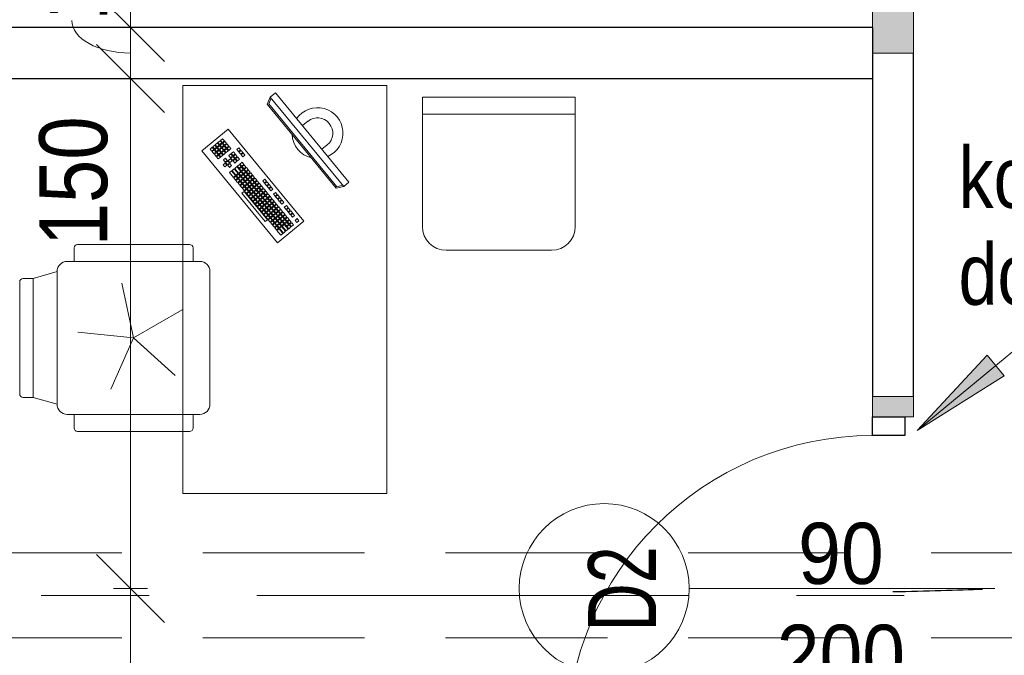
# Model space of a CAD drawing. Header units: centimetres. Extents: x -1631 to 21770, y -8842 to 3590.
# Tile 46 of 133: x 34 to 324, y 391 to 578. Entities that reach past the tile are written whole.
import ezdxf

# ---------------------------------------------------------------- set-up
doc = ezdxf.new("R2010")
doc.units = ezdxf.units.CM
for name, pattern in [('Dash', [60, 30, -30]), ('Oś', [222.25, 127, -31.75, 31.75, -31.75]), ('Ukryte', [71.438, 47.625, -23.813])]:
    doc.linetypes.add(name, pattern=pattern)
for name, color, linetype, lineweight in [('A-ANNO-DIMS', 211, 'Continuous', 13), ('A-ANNO-DIMS-100', 211, 'Continuous', 13), ('A-ANNO-NOTE', 131, 'Continuous', 9), ('A-DETL', 90, 'Continuous', 9), ('A-DETL-GENF', 92, 'Continuous', 9), ('A-DETL-HDLN', 90, 'Ukryte', 9), ('A-DETL-MEDM', 33, 'Continuous', 13), ('A-DOOR', 31, 'Continuous', 13), ('A-WALL', 113, 'Continuous', 13), ('A-WALL-PATT', 111, 'Continuous', 13), ('G-ANNO-TEXT', 231, 'Continuous', 13), ('I-FURN', 30, 'Continuous', 9), ('S-GRID', 1, 'Continuous', 13)]:
    doc.layers.add(name, color=color, linetype=linetype, lineweight=lineweight)
doc.styles.add('Arial', font='arial.ttf', dxfattribs={"width": 0.9, "height": 18})
doc.styles.add('Arial Narrow_5', font='ARIALN.TTF', dxfattribs={"height": 20})
doc.styles.add('Arial Narrow_6', font='ARIALN.TTF', dxfattribs={"height": 18})
doc.styles.add('Arial_1', font='arial.ttf', dxfattribs={"width": 0.7, "height": 20})
doc.dimstyles.new('Diagonal_1_100__0__wewnętrzne', dxfattribs={"dimscale": 30.48, "dimtxt": 20.468619, "dimasz": 0.656168, "dimexe": 0.164042, "dimexo": 0.0625, "dimgap": 0.032808, "dimtad": 1, "dimdec": 0, "dimdsep": 46, "dimtxsty": 'Arial Narrow_5', "dimblk1": 'OBLIQUE', "dimblk2": 'OBLIQUE', "dimsah": 1, "dimcen": 0.09, "dimazin": 0, "dimtfac": 1, "dimtdec": 4, "dimtix": 1, "dimtmove": 0, "dimatfit": 3, "dimfxl": 0, "dimtvp": 1, "dimtolj": 1, "dimtzin": 0, "dimarcsym": 0})
doc.dimstyles.new('Diagonal_1_100__0__wewnętrzne_1', dxfattribs={"dimscale": 30.48, "dimtxt": 20.468619, "dimasz": 0.656168, "dimexe": 0.164042, "dimexo": 0.0625, "dimgap": 0.032808, "dimtad": 1, "dimdec": 0, "dimdsep": 46, "dimtxsty": 'Arial Narrow_5', "dimblk1": 'OBLIQUE', "dimblk2": 'OBLIQUE', "dimsah": 1, "dimcen": 0.09, "dimazin": 0, "dimtfac": 1, "dimtdec": 4, "dimtix": 1, "dimtmove": 1, "dimatfit": 3, "dimfxl": 0, "dimtvp": 1, "dimtolj": 1, "dimtzin": 0, "dimarcsym": 0})
doc.dimstyles.new('Diagonal_1_100__0__wewnętrzne_2', dxfattribs={"dimscale": 30.48, "dimtxt": 20.468619, "dimasz": 0.656168, "dimexe": 0.164042, "dimexo": 0.0625, "dimgap": 0.032808, "dimtad": 1, "dimdec": 0, "dimdsep": 46, "dimtxsty": 'Arial Narrow_5', "dimblk1": 'OBLIQUE', "dimblk2": 'OBLIQUE', "dimsah": 1, "dimcen": 0.09, "dimazin": 0, "dimtfac": 1, "dimtdec": 4, "dimtix": 1, "dimtmove": 2, "dimatfit": 3, "dimfxl": 0, "dimtvp": 1, "dimtolj": 1, "dimtzin": 0, "dimarcsym": 0})

# ---------------------------------------------------------------- blocks, each defined once
blk = doc.blocks.new('DRZWI 1S - automatyczna etykieta - Drzwi 90-2322410-6_piętro IV __13_80 m_ - stan projektowany')
at = {"layer": 'A-DETL-GENF'}
for p, q in [((-50.5, 3.5), (-45, 3.5)), ((-50.5, -6), (-50.5, 3.5)), ((-45, 3.5), (-45, -6)), ((45, 3.5), (50.5, 3.5)), ((45, -6), (45, 3.5)), ((50.5, 3.5), (50.5, -6)), ((-45, -6), (-50.5, -6)), ((50.5, -6), (45, -6))]:
    blk.add_line(p, q, dxfattribs=at)
at = {"layer": 'A-DETL-MEDM', "lineweight": 25}
for p, q in [((-50.5, -6), (-50.5, 3.5)), ((-50.5, 3.5), (-45, 3.5)), ((-45, 3.5), (-45, -6)), ((45, 3.5), (45, -6)), ((50.5, 3.5), (45, 3.5)), ((50.5, -6), (50.5, 3.5)), ((-45, -6), (-50.5, -6)), ((45, -6), (50.5, -6))]:
    blk.add_line(p, q, dxfattribs=at)
at = {"layer": 'A-DOOR'}
blk.add_line((45, -6), (45, -96), dxfattribs=at)
blk.add_arc((45, -6), 90, 180, 270, dxfattribs=at)
blk = doc.blocks.new('biurko lekarskie 60x120 - biurko lekarskie 60x120-1270917-6_piętro IV __13_80 m_ - stan projektowany')
at = {"layer": 'I-FURN'}
for p, q in [((-76.23, 30), (43.77, 30)), ((-76.23, -30), (-76.23, 30)), ((43.77, 30), (43.77, -30)), ((-2.52, 2.15), (24.52, 24.38)), ((24.52, 24.38), (30.87, 16.66)), ((23.52, 20.71), (22.9, 20.21)), ((24.03, 20.1), (23.52, 20.71)), ((24.29, 21.35), (23.67, 20.84)), ((23.67, 20.84), (24.18, 20.22)), ((24.18, 20.22), (24.8, 20.73)), ((24.8, 20.73), (24.29, 21.35)), ((24.93, 20.58), (24.31, 20.07)), ((25.06, 21.99), (24.45, 21.48)), ((24.45, 21.48), (24.95, 20.86)), ((25.43, 19.96), (24.93, 20.58)), ((24.95, 20.86), (25.57, 21.37)), ((25.57, 21.37), (25.06, 21.99)), ((25.7, 21.21), (25.08, 20.7)), ((25.08, 20.7), (25.59, 20.09)), ((25.59, 20.09), (26.21, 20.59)), ((26.21, 20.59), (25.7, 21.21)), ((26.33, 20.44), (25.72, 19.93)), ((26.84, 19.82), (26.33, 20.44)), ((20.43, 18.17), (19.81, 17.67)), ((19.81, 17.67), (20.32, 17.05)), ((20.32, 17.05), (20.94, 17.56)), ((20.94, 17.56), (20.43, 18.17)), ((21.06, 17.4), (20.45, 16.89)), ((21.57, 16.78), (21.06, 17.4)), ((21.84, 18.04), (21.22, 17.53)), ((21.22, 17.53), (21.73, 16.91)), ((21.73, 16.91), (22.34, 17.42)), ((22.34, 17.42), (21.84, 18.04)), ((22.75, 20.08), (22.13, 19.57)), ((22.13, 19.57), (22.64, 18.95)), ((22.64, 18.95), (23.25, 19.46)), ((23.25, 19.46), (22.75, 20.08)), ((23.38, 19.31), (22.76, 18.8)), ((22.76, 18.8), (23.27, 18.18)), ((22.9, 20.21), (23.41, 19.59)), ((23.27, 18.18), (23.89, 18.69)), ((23.89, 18.69), (23.38, 19.31)), ((24.02, 18.53), (23.4, 18.03)), ((23.4, 18.03), (23.91, 17.41)), ((23.41, 19.59), (24.03, 20.1)), ((24.15, 19.94), (23.54, 19.43)), ((23.54, 19.43), (24.04, 18.82)), ((23.91, 17.41), (24.52, 17.92)), ((24.52, 17.92), (24.02, 18.53)), ((24.65, 17.76), (24.03, 17.25)), ((24.04, 18.82), (24.66, 19.32)), ((24.66, 19.32), (24.15, 19.94)), ((24.79, 19.17), (24.17, 18.66)), ((24.17, 18.66), (24.68, 18.04)), ((24.31, 20.07), (24.82, 19.45)), ((25.16, 17.14), (24.65, 17.76)), ((24.68, 18.04), (25.3, 18.55)), ((25.3, 18.55), (24.79, 19.17)), ((25.42, 18.4), (24.81, 17.89)), ((24.81, 17.89), (25.31, 17.27)), ((24.82, 19.45), (25.43, 19.96)), ((25.56, 19.81), (24.94, 19.3)), ((24.94, 19.3), (25.45, 18.68)), ((25.31, 17.27), (25.93, 17.78)), ((25.93, 17.78), (25.42, 18.4)), ((26.06, 17.63), (25.44, 17.12)), ((25.45, 18.68), (26.07, 19.19)), ((26.07, 19.19), (25.56, 19.81)), ((26.2, 19.03), (25.58, 18.52)), ((25.58, 18.52), (26.09, 17.91)), ((25.72, 19.93), (26.22, 19.31)), ((26.57, 17.01), (26.06, 17.63)), ((26.09, 17.91), (26.7, 18.41)), ((26.7, 18.41), (26.2, 19.03)), ((26.83, 18.26), (26.21, 17.75)), ((26.21, 17.75), (26.72, 17.13)), ((26.22, 19.31), (26.84, 19.82)), ((26.97, 19.67), (26.35, 19.16)), ((26.35, 19.16), (26.86, 18.54)), ((26.72, 17.13), (27.34, 17.64)), ((27.34, 17.64), (26.83, 18.26)), ((26.86, 18.54), (27.48, 19.05)), ((27.48, 19.05), (26.97, 19.67)), ((27.6, 18.9), (26.99, 18.39)), ((26.99, 18.39), (27.49, 17.77)), ((27.49, 17.77), (28.11, 18.28)), ((28.11, 18.28), (27.6, 18.9)), ((30.87, 16.66), (3.83, -5.57)), ((16.57, 15), (15.95, 14.49)), ((15.95, 14.49), (16.46, 13.87)), ((17.08, 14.38), (16.57, 15)), ((18.11, 16.27), (16.72, 15.13)), ((16.72, 15.13), (17.23, 14.51)), ((17.23, 14.51), (18.62, 15.65)), ((18.75, 15.5), (17.36, 14.35)), ((17.86, 13.74), (19.26, 14.88)), ((19.38, 14.72), (17.99, 13.58)), ((18.62, 15.65), (18.11, 16.27)), ((19.26, 14.88), (18.75, 15.5)), ((19.89, 14.11), (19.38, 14.72)), ((20.29, 16.77), (19.67, 16.26)), ((19.67, 16.26), (20.18, 15.64)), ((20.18, 15.64), (20.8, 16.15)), ((20.8, 16.15), (20.29, 16.77)), ((20.45, 16.89), (20.95, 16.28)), ((21.56, 15.22), (20.94, 14.71)), ((20.94, 14.71), (21.45, 14.1)), ((20.95, 16.28), (21.57, 16.78)), ((21.7, 16.63), (21.08, 16.12)), ((21.08, 16.12), (21.59, 15.5)), ((21.45, 14.1), (22.07, 14.6)), ((22.07, 14.6), (21.56, 15.22)), ((21.59, 15.5), (22.21, 16.01)), ((22.21, 16.01), (21.7, 16.63)), ((22.33, 15.86), (21.72, 15.35)), ((21.72, 15.35), (22.22, 14.73)), ((22.22, 14.73), (22.84, 15.24)), ((22.84, 15.24), (22.33, 15.86)), ((22.97, 15.08), (22.35, 14.58)), ((22.35, 14.58), (22.86, 13.96)), ((23.11, 16.49), (22.49, 15.98)), ((22.49, 15.98), (23, 15.37)), ((23.48, 14.47), (22.97, 15.08)), ((23, 15.37), (23.61, 15.87)), ((23.61, 15.87), (23.11, 16.49)), ((23.74, 15.72), (23.12, 15.21)), ((23.12, 15.21), (23.63, 14.59)), ((23.63, 14.59), (24.25, 15.1)), ((24.25, 15.1), (23.74, 15.72)), ((24.03, 17.25), (24.54, 16.64)), ((24.54, 16.64), (25.16, 17.14)), ((25.29, 16.99), (24.67, 16.48)), ((24.67, 16.48), (25.18, 15.86)), ((25.18, 15.86), (25.79, 16.37)), ((25.79, 16.37), (25.29, 16.99)), ((25.44, 17.12), (25.95, 16.5)), ((25.95, 16.5), (26.57, 17.01)), ((3.73, 5.74), (12.07, 12.6)), ((12.58, 11.98), (4.24, 5.12)), ((12.07, 12.6), (12.58, 11.98)), ((12.71, 11.82), (12.09, 11.31)), ((13.21, 11.2), (12.71, 11.82)), ((13.48, 12.46), (12.86, 11.95)), ((12.86, 11.95), (13.37, 11.33)), ((13.37, 11.33), (13.99, 11.84)), ((13.99, 11.84), (13.48, 12.46)), ((14.11, 11.69), (13.49, 11.18)), ((14.25, 13.09), (13.63, 12.58)), ((13.63, 12.58), (14.14, 11.97)), ((14.62, 11.07), (14.11, 11.69)), ((14.14, 11.97), (14.76, 12.48)), ((14.76, 12.48), (14.25, 13.09)), ((14.88, 12.32), (14.27, 11.81)), ((14.27, 11.81), (14.78, 11.19)), ((15.02, 13.73), (14.4, 13.22)), ((14.4, 13.22), (14.91, 12.6)), ((14.78, 11.19), (15.39, 11.7)), ((15.39, 11.7), (14.88, 12.32)), ((14.91, 12.6), (15.53, 13.11)), ((15.53, 13.11), (15.02, 13.73)), ((15.66, 12.96), (15.04, 12.45)), ((15.04, 12.45), (15.55, 11.83)), ((15.79, 14.36), (15.18, 13.86)), ((15.18, 13.86), (15.68, 13.24)), ((15.55, 11.83), (16.17, 12.34)), ((16.17, 12.34), (15.66, 12.96)), ((16.29, 12.18), (15.67, 11.68)), ((15.67, 11.68), (16.18, 11.06)), ((15.68, 13.24), (16.3, 13.75)), ((16.3, 13.75), (15.79, 14.36)), ((16.43, 13.59), (15.81, 13.08)), ((15.81, 13.08), (16.32, 12.46)), ((16.8, 11.57), (16.29, 12.18)), ((16.32, 12.46), (16.94, 12.97)), ((16.94, 12.97), (16.43, 13.59)), ((17.06, 12.82), (16.45, 12.31)), ((16.45, 12.31), (16.96, 11.69)), ((16.46, 13.87), (17.08, 14.38)), ((17.2, 14.23), (16.58, 13.72)), ((16.58, 13.72), (17.09, 13.1)), ((16.96, 11.69), (17.57, 12.2)), ((17.57, 12.2), (17.06, 12.82)), ((17.7, 12.05), (17.08, 11.54)), ((17.09, 13.1), (17.71, 13.61)), ((17.71, 13.61), (17.2, 14.23)), ((17.84, 13.45), (17.22, 12.95)), ((17.22, 12.95), (17.73, 12.33)), ((17.36, 14.35), (17.86, 13.74)), ((18.21, 11.43), (17.7, 12.05)), ((17.73, 12.33), (18.35, 12.84)), ((18.35, 12.84), (17.84, 13.45)), ((18.47, 12.68), (17.85, 12.17)), ((17.85, 12.17), (18.36, 11.56)), ((17.99, 13.58), (18.5, 12.96)), ((18.36, 11.56), (18.98, 12.06)), ((18.98, 12.06), (18.47, 12.68)), ((19.11, 11.91), (18.49, 11.4)), ((18.5, 12.96), (19.89, 14.11)), ((19.24, 13.32), (18.63, 12.81)), ((18.63, 12.81), (19.14, 12.19)), ((19.62, 11.29), (19.11, 11.91)), ((19.14, 12.19), (19.75, 12.7)), ((19.75, 12.7), (19.24, 13.32)), ((19.88, 12.54), (19.26, 12.04)), ((19.26, 12.04), (19.77, 11.42)), ((20.02, 13.95), (19.4, 13.44)), ((19.4, 13.44), (19.91, 12.83)), ((19.77, 11.42), (20.39, 11.93)), ((20.39, 11.93), (19.88, 12.54)), ((19.91, 12.83), (20.53, 13.33)), ((20.53, 13.33), (20.02, 13.95)), ((20.65, 13.18), (20.03, 12.67)), ((20.03, 12.67), (20.54, 12.05)), ((20.54, 12.05), (21.16, 12.56)), ((21.16, 12.56), (20.65, 13.18)), ((22.2, 14.45), (21.58, 13.94)), ((21.58, 13.94), (22.09, 13.32)), ((22.09, 13.32), (22.71, 13.83)), ((22.71, 13.83), (22.2, 14.45)), ((23.39, 12.84), (22.77, 12.33)), ((22.77, 12.33), (23.28, 11.72)), ((22.86, 13.96), (23.48, 14.47)), ((23.28, 11.72), (23.9, 12.22)), ((23.9, 12.22), (23.39, 12.84)), ((24.16, 13.48), (23.54, 12.97)), ((23.54, 12.97), (24.05, 12.35)), ((24.05, 12.35), (24.67, 12.86)), ((24.67, 12.86), (24.16, 13.48)), ((24.93, 14.11), (24.32, 13.6)), ((24.32, 13.6), (24.83, 12.99)), ((24.83, 12.99), (25.44, 13.49)), ((25.44, 13.49), (24.93, 14.11)), ((9.62, 9.28), (9, 8.77)), ((9, 8.77), (9.51, 8.16)), ((10.12, 8.66), (9.62, 9.28)), ((10.39, 9.92), (9.77, 9.41)), ((9.77, 9.41), (10.28, 8.79)), ((10.28, 8.79), (10.9, 9.3)), ((10.9, 9.3), (10.39, 9.92)), ((11.02, 9.15), (10.41, 8.64)), ((11.16, 10.55), (10.54, 10.04)), ((10.54, 10.04), (11.05, 9.43)), ((11.53, 8.53), (11.02, 9.15)), ((11.05, 9.43), (11.67, 9.93)), ((11.67, 9.93), (11.16, 10.55)), ((11.8, 9.78), (11.18, 9.27)), ((11.18, 9.27), (11.69, 8.65)), ((11.93, 11.19), (11.31, 10.68)), ((11.31, 10.68), (11.82, 10.06)), ((11.69, 8.65), (12.3, 9.16)), ((12.3, 9.16), (11.8, 9.78)), ((12.43, 9.01), (11.81, 8.5)), ((11.82, 10.06), (12.44, 10.57)), ((12.44, 10.57), (11.93, 11.19)), ((12.57, 10.42), (11.95, 9.91)), ((11.95, 9.91), (12.46, 9.29)), ((12.09, 11.31), (12.6, 10.7)), ((12.94, 8.39), (12.43, 9.01)), ((12.46, 9.29), (13.08, 9.8)), ((13.08, 9.8), (12.57, 10.42)), ((13.2, 9.64), (12.58, 9.13)), ((12.58, 9.13), (13.09, 8.52)), ((12.6, 10.7), (13.21, 11.2)), ((13.34, 11.05), (12.72, 10.54)), ((12.72, 10.54), (13.23, 9.92)), ((13.09, 8.52), (13.71, 9.02)), ((13.71, 9.02), (13.2, 9.64)), ((13.84, 8.87), (13.22, 8.36)), ((13.23, 9.92), (13.85, 10.43)), ((13.85, 10.43), (13.34, 11.05)), ((13.98, 10.28), (13.36, 9.77)), ((13.36, 9.77), (13.87, 9.15)), ((13.49, 11.18), (14, 10.56)), ((14.35, 8.25), (13.84, 8.87)), ((13.87, 9.15), (14.48, 9.66)), ((14.48, 9.66), (13.98, 10.28)), ((14.61, 9.51), (13.99, 9)), ((13.99, 9), (14.5, 8.38)), ((14, 10.56), (14.62, 11.07)), ((14.75, 10.91), (14.13, 10.41)), ((14.13, 10.41), (14.64, 9.79)), ((14.5, 8.38), (15.12, 8.89)), ((15.12, 8.89), (14.61, 9.51)), ((15.25, 8.73), (14.63, 8.23)), ((14.64, 9.79), (15.26, 10.3)), ((15.26, 10.3), (14.75, 10.91)), ((15.38, 10.14), (14.76, 9.63)), ((14.76, 9.63), (15.27, 9.01)), ((15.52, 11.55), (14.9, 11.04)), ((14.9, 11.04), (15.41, 10.42)), ((15.75, 8.12), (15.25, 8.73)), ((15.27, 9.01), (15.89, 9.52)), ((15.89, 9.52), (15.38, 10.14)), ((16.02, 9.37), (15.4, 8.86)), ((15.4, 8.86), (15.91, 8.24)), ((15.41, 10.42), (16.03, 10.93)), ((16.03, 10.93), (15.52, 11.55)), ((16.16, 10.78), (15.54, 10.27)), ((15.54, 10.27), (16.05, 9.65)), ((15.91, 8.24), (16.53, 8.75)), ((16.53, 8.75), (16.02, 9.37)), ((16.05, 9.65), (16.66, 10.16)), ((16.66, 10.16), (16.16, 10.78)), ((16.79, 10), (16.17, 9.5)), ((16.17, 9.5), (16.68, 8.88)), ((16.18, 11.06), (16.8, 11.57)), ((16.93, 11.41), (16.31, 10.9)), ((16.31, 10.9), (16.82, 10.29)), ((16.68, 8.88), (17.3, 9.39)), ((17.3, 9.39), (16.79, 10)), ((16.82, 10.29), (17.44, 10.79)), ((17.44, 10.79), (16.93, 11.41)), ((17.56, 10.64), (16.94, 10.13)), ((16.94, 10.13), (17.45, 9.51)), ((17.08, 11.54), (17.59, 10.92)), ((17.45, 9.51), (18.07, 10.02)), ((18.07, 10.02), (17.56, 10.64)), ((17.59, 10.92), (18.21, 11.43)), ((18.34, 11.27), (17.72, 10.77)), ((17.72, 10.77), (18.23, 10.15)), ((18.23, 10.15), (18.84, 10.66)), ((18.84, 10.66), (18.34, 11.27)), ((18.49, 11.4), (19, 10.78)), ((19, 10.78), (19.62, 11.29)), ((5.75, 6.11), (5.14, 5.6)), ((6.26, 5.49), (5.75, 6.11)), ((5.91, 6.23), (6.53, 6.74)), ((6.42, 5.62), (5.91, 6.23)), ((7.03, 6.12), (6.42, 5.62)), ((6.53, 6.74), (7.03, 6.12)), ((6.54, 5.46), (7.16, 5.97)), ((7.3, 7.38), (6.68, 6.87)), ((6.68, 6.87), (7.19, 6.25)), ((7.16, 5.97), (7.67, 5.35)), ((7.19, 6.25), (7.81, 6.76)), ((7.81, 6.76), (7.3, 7.38)), ((7.93, 6.6), (7.32, 6.1)), ((7.32, 6.1), (7.82, 5.48)), ((8.07, 8.01), (7.45, 7.5)), ((7.45, 7.5), (7.96, 6.89)), ((7.82, 5.48), (8.44, 5.99)), ((8.44, 5.99), (7.93, 6.6)), ((8.57, 5.83), (7.95, 5.32)), ((7.96, 6.89), (8.58, 7.39)), ((9.21, 6.62), (8.07, 8.01)), ((8.71, 7.24), (8.09, 6.73)), ((8.09, 6.73), (8.6, 6.11)), ((8.84, 8.65), (8.23, 8.14)), ((8.23, 8.14), (8.73, 7.52)), ((9.08, 5.21), (8.57, 5.83)), ((8.6, 6.11), (9.21, 6.62)), ((9.34, 6.47), (8.72, 5.96)), ((8.72, 5.96), (9.23, 5.34)), ((8.73, 7.52), (9.35, 8.03)), ((9.35, 8.03), (8.84, 8.65)), ((9.48, 7.87), (8.86, 7.37)), ((8.86, 7.37), (9.37, 6.75)), ((9.23, 5.34), (9.85, 5.85)), ((9.85, 5.85), (9.34, 6.47)), ((9.37, 6.75), (9.99, 7.26)), ((9.99, 7.26), (9.48, 7.87)), ((10.11, 7.1), (9.5, 6.59)), ((9.5, 6.59), (10, 5.98)), ((9.51, 8.16), (10.12, 8.66)), ((10.25, 8.51), (9.63, 8)), ((9.63, 8), (10.14, 7.38)), ((10, 5.98), (10.62, 6.48)), ((10.62, 6.48), (10.11, 7.1)), ((10.75, 6.33), (10.13, 5.82)), ((10.13, 5.82), (10.64, 5.2)), ((10.14, 7.38), (10.76, 7.89)), ((10.76, 7.89), (10.25, 8.51)), ((10.89, 7.74), (10.27, 7.23)), ((10.27, 7.23), (10.78, 6.61)), ((10.41, 8.64), (10.91, 8.02)), ((11.26, 5.71), (10.75, 6.33)), ((10.78, 6.61), (11.39, 7.12)), ((11.39, 7.12), (10.89, 7.74)), ((11.52, 6.97), (10.9, 6.46)), ((10.9, 6.46), (11.41, 5.84)), ((10.91, 8.02), (11.53, 8.53)), ((11.66, 8.37), (11.04, 7.86)), ((11.04, 7.86), (11.55, 7.25)), ((11.41, 5.84), (12.03, 6.35)), ((12.03, 6.35), (11.52, 6.97)), ((12.16, 6.19), (11.54, 5.68)), ((11.55, 7.25), (12.17, 7.75)), ((12.17, 7.75), (11.66, 8.37)), ((12.29, 7.6), (11.68, 7.09)), ((11.68, 7.09), (12.18, 6.47)), ((11.81, 8.5), (12.32, 7.88)), ((12.66, 5.57), (12.16, 6.19)), ((12.18, 6.47), (12.8, 6.98)), ((12.8, 6.98), (12.29, 7.6)), ((12.93, 6.83), (12.31, 6.32)), ((12.31, 6.32), (12.82, 5.7)), ((12.32, 7.88), (12.94, 8.39)), ((13.07, 8.24), (12.45, 7.73)), ((12.45, 7.73), (12.96, 7.11)), ((12.82, 5.7), (13.44, 6.21)), ((13.44, 6.21), (12.93, 6.83)), ((12.96, 7.11), (13.57, 7.62)), ((13.57, 7.62), (13.07, 8.24)), ((13.7, 7.46), (13.08, 6.95)), ((13.08, 6.95), (13.59, 6.34)), ((13.22, 8.36), (13.73, 7.74)), ((13.59, 6.34), (14.21, 6.85)), ((14.21, 6.85), (13.7, 7.46)), ((13.73, 7.74), (14.35, 8.25)), ((14.47, 8.1), (13.86, 7.59)), ((13.86, 7.59), (14.36, 6.97)), ((14.89, 5.85), (14.28, 5.35)), ((14.36, 6.97), (14.98, 7.48)), ((14.98, 7.48), (14.47, 8.1)), ((14.63, 8.23), (15.14, 7.61)), ((15.4, 5.24), (14.89, 5.85)), ((15.67, 6.49), (15.05, 5.98)), ((15.05, 5.98), (15.56, 5.36)), ((15.14, 7.61), (15.75, 8.12)), ((15.56, 5.36), (16.17, 5.87)), ((16.17, 5.87), (15.67, 6.49)), ((1.89, 2.93), (1.27, 2.42)), ((2.4, 2.31), (1.89, 2.93)), ((2.66, 3.57), (2.05, 3.06)), ((2.05, 3.06), (2.55, 2.44)), ((2.55, 2.44), (3.17, 2.95)), ((3.17, 2.95), (2.66, 3.57)), ((3.44, 4.2), (2.82, 3.69)), ((2.82, 3.69), (3.33, 3.08)), ((3.33, 3.08), (3.94, 3.58)), ((3.94, 3.58), (3.44, 4.2)), ((4.07, 3.43), (3.45, 2.92)), ((3.45, 2.92), (3.96, 2.3)), ((4.21, 4.84), (3.59, 4.33)), ((3.59, 4.33), (4.1, 3.71)), ((4.24, 5.12), (3.73, 5.74)), ((4.58, 2.81), (4.07, 3.43)), ((4.1, 3.71), (4.72, 4.22)), ((4.72, 4.22), (4.21, 4.84)), ((4.84, 4.06), (4.23, 3.56)), ((4.23, 3.56), (4.73, 2.94)), ((4.98, 5.47), (4.36, 4.96)), ((4.36, 4.96), (4.87, 4.35)), ((4.73, 2.94), (5.35, 3.45)), ((5.35, 3.45), (4.84, 4.06)), ((5.48, 3.29), (4.86, 2.78)), ((4.87, 4.35), (5.49, 4.85)), ((5.49, 4.85), (4.98, 5.47)), ((5.62, 4.7), (5, 4.19)), ((5, 4.19), (5.51, 3.57)), ((5.14, 5.6), (5.64, 4.98)), ((5.99, 2.67), (5.48, 3.29)), ((5.51, 3.57), (6.12, 4.08)), ((6.12, 4.08), (5.62, 4.7)), ((6.25, 3.93), (5.63, 3.42)), ((5.63, 3.42), (6.14, 2.8)), ((5.64, 4.98), (6.26, 5.49)), ((6.39, 5.33), (5.77, 4.83)), ((5.77, 4.83), (6.28, 4.21)), ((6.14, 2.8), (6.76, 3.31)), ((6.76, 3.31), (6.25, 3.93)), ((6.89, 3.15), (6.27, 2.65)), ((6.28, 4.21), (6.9, 4.72)), ((6.9, 4.72), (6.39, 5.33)), ((7.02, 4.56), (6.41, 4.05)), ((6.41, 4.05), (6.91, 3.44)), ((7.05, 4.84), (6.54, 5.46)), ((7.39, 2.54), (6.89, 3.15)), ((6.91, 3.44), (7.53, 3.94)), ((7.53, 3.94), (7.02, 4.56)), ((7.66, 3.79), (7.04, 3.28)), ((7.04, 3.28), (7.55, 2.66)), ((7.67, 5.35), (7.05, 4.84)), ((7.18, 4.69), (7.8, 5.2)), ((7.69, 4.07), (7.18, 4.69)), ((7.55, 2.66), (8.17, 3.17)), ((8.17, 3.17), (7.66, 3.79)), ((8.29, 3.02), (7.68, 2.51)), ((8.3, 4.58), (7.69, 4.07)), ((7.8, 5.2), (8.3, 4.58)), ((7.81, 3.92), (8.43, 4.42)), ((8.32, 3.3), (7.81, 3.92)), ((7.95, 5.32), (8.46, 4.71)), ((8.8, 2.4), (8.29, 3.02)), ((8.94, 3.81), (8.32, 3.3)), ((8.43, 4.42), (8.94, 3.81)), ((8.45, 3.14), (9.07, 3.65)), ((8.96, 2.53), (8.45, 3.14)), ((8.46, 4.71), (9.08, 5.21)), ((9.2, 5.06), (8.59, 4.55)), ((8.59, 4.55), (9.09, 3.93)), ((9.57, 3.03), (8.96, 2.53)), ((9.07, 3.65), (9.57, 3.03)), ((9.09, 3.93), (9.71, 4.44)), ((9.71, 4.44), (9.2, 5.06)), ((9.84, 4.29), (9.22, 3.78)), ((9.22, 3.78), (9.73, 3.16)), ((9.98, 5.69), (9.36, 5.19)), ((9.36, 5.19), (9.87, 4.57)), ((9.73, 3.16), (10.35, 3.67)), ((10.35, 3.67), (9.84, 4.29)), ((9.87, 4.57), (10.48, 5.08)), ((10.48, 5.08), (9.98, 5.69)), ((10.61, 4.92), (9.99, 4.41)), ((9.99, 4.41), (10.5, 3.8)), ((10.5, 3.8), (11.12, 4.3)), ((11.12, 4.3), (10.61, 4.92)), ((10.64, 5.2), (11.26, 5.71)), ((11.38, 5.56), (10.77, 5.05)), ((10.77, 5.05), (11.27, 4.43)), ((11.8, 3.31), (11.19, 2.81)), ((11.27, 4.43), (11.89, 4.94)), ((11.89, 4.94), (11.38, 5.56)), ((11.54, 5.68), (12.05, 5.07)), ((12.31, 2.7), (11.8, 3.31)), ((12.05, 5.07), (12.66, 5.57)), ((13.35, 4.58), (12.73, 4.08)), ((12.73, 4.08), (13.24, 3.46)), ((13.24, 3.46), (13.86, 3.97)), ((13.86, 3.97), (13.35, 4.58)), ((14.12, 5.22), (13.5, 4.71)), ((13.5, 4.71), (14.01, 4.09)), ((13.54, -15.18), (38.3, 5.18)), ((13.99, -15.33), (38.36, 4.71)), ((14.01, 4.09), (14.63, 4.6)), ((14.06, -17.34), (40.32, 4.25)), ((14.63, 4.6), (14.12, 5.22)), ((14.28, 5.35), (14.78, 4.73)), ((14.78, 4.73), (15.4, 5.24)), ((38.3, 5.18), (40.32, 4.25)), ((38.36, 4.71), (39.99, 3.98)), ((40.32, 4.25), (41.59, 2.71)), ((3.83, -5.57), (-2.52, 2.15)), ((1.12, 2.3), (-0.27, 1.15)), ((-0.27, 1.15), (0.24, 0.53)), ((0.24, 0.53), (1.63, 1.68)), ((1.75, 1.52), (0.36, 0.38)), ((0.36, 0.38), (0.87, -0.24)), ((0.87, -0.24), (2.26, 0.91)), ((2.39, 0.75), (1, -0.39)), ((1.63, 1.68), (1.12, 2.3)), ((1.27, 2.42), (1.78, 1.8)), ((1.51, -1.01), (2.9, 0.13)), ((2.26, 0.91), (1.75, 1.52)), ((1.78, 1.8), (2.4, 2.31)), ((2.53, 2.16), (1.91, 1.65)), ((1.91, 1.65), (2.42, 1.03)), ((2.9, 0.13), (2.39, 0.75)), ((2.42, 1.03), (3.03, 1.54)), ((3.03, 1.54), (2.53, 2.16)), ((3.16, 1.39), (2.54, 0.88)), ((2.54, 0.88), (3.05, 0.26)), ((3.3, 2.79), (2.68, 2.29)), ((2.68, 2.29), (3.19, 1.67)), ((3.05, 0.26), (3.67, 0.77)), ((3.67, 0.77), (3.16, 1.39)), ((3.8, 0.61), (3.18, 0.11)), ((3.18, 0.11), (3.69, -0.51)), ((3.19, 1.67), (3.81, 2.18)), ((3.81, 2.18), (3.3, 2.79)), ((3.93, 2.02), (3.32, 1.51)), ((3.32, 1.51), (3.82, 0.9)), ((4.31, 0), (3.8, 0.61)), ((3.82, 0.9), (4.44, 1.4)), ((4.44, 1.4), (3.93, 2.02)), ((4.57, 1.25), (3.95, 0.74)), ((3.95, 0.74), (4.46, 0.12)), ((3.96, 2.3), (4.58, 2.81)), ((4.71, 2.66), (4.09, 2.15)), ((4.09, 2.15), (4.6, 1.53)), ((4.46, 0.12), (5.08, 0.63)), ((5.08, 0.63), (4.57, 1.25)), ((5.2, 0.48), (4.59, -0.03)), ((4.6, 1.53), (5.21, 2.04)), ((5.21, 2.04), (4.71, 2.66)), ((5.34, 1.88), (4.72, 1.38)), ((4.72, 1.38), (5.23, 0.76)), ((4.86, 2.78), (5.37, 2.17)), ((5.71, -0.14), (5.2, 0.48)), ((5.23, 0.76), (5.85, 1.27)), ((5.85, 1.27), (5.34, 1.88)), ((5.98, 1.11), (5.36, 0.6)), ((5.36, 0.6), (5.87, -0.01)), ((5.37, 2.17), (5.99, 2.67)), ((6.11, 2.52), (5.5, 2.01)), ((5.5, 2.01), (6, 1.39)), ((5.87, -0.01), (6.48, 0.49)), ((6.48, 0.49), (5.98, 1.11)), ((6, 1.39), (6.62, 1.9)), ((6.62, 1.9), (6.11, 2.52)), ((6.75, 1.75), (6.13, 1.24)), ((6.13, 1.24), (6.64, 0.62)), ((6.27, 2.65), (6.78, 2.03)), ((6.64, 0.62), (7.26, 1.13)), ((7.26, 1.13), (6.75, 1.75)), ((6.78, 2.03), (7.39, 2.54)), ((7.52, 2.38), (6.9, 1.87)), ((6.9, 1.87), (7.41, 1.26)), ((7.94, 0.14), (7.32, -0.37)), ((7.41, 1.26), (8.03, 1.76)), ((8.03, 1.76), (7.52, 2.38)), ((7.68, 2.51), (8.18, 1.89)), ((8.45, -0.48), (7.94, 0.14)), ((8.18, 1.89), (8.8, 2.4)), ((9.49, 1.41), (8.87, 0.9)), ((8.87, 0.9), (9.38, 0.28)), ((9.38, 0.28), (10, 0.79)), ((10, 0.79), (9.49, 1.41)), ((9.64, 1.54), (10.26, 2.04)), ((10.15, 0.92), (9.64, 1.54)), ((10.77, 1.43), (10.15, 0.92)), ((10.26, 2.04), (10.77, 1.43)), ((11.03, 2.68), (10.41, 2.17)), ((10.41, 2.17), (10.92, 1.55)), ((10.92, 1.55), (11.54, 2.06)), ((11.54, 2.06), (11.03, 2.68)), ((11.19, 2.81), (11.69, 2.19)), ((11.69, 2.19), (12.31, 2.7)), ((41.59, 2.71), (15.33, -18.89)), ((1, -0.39), (1.51, -1.01)), ((2.25, -0.66), (1.63, -1.16)), ((1.63, -1.16), (2.14, -1.78)), ((2.14, -1.78), (2.76, -1.27)), ((2.76, -1.27), (2.25, -0.66)), ((2.89, -1.43), (2.27, -1.94)), ((2.27, -1.94), (2.78, -2.56)), ((3.02, -0.02), (2.41, -0.53)), ((2.41, -0.53), (2.91, -1.15)), ((2.78, -2.56), (3.4, -2.05)), ((3.4, -2.05), (2.89, -1.43)), ((2.91, -1.15), (3.53, -0.64)), ((3.53, -0.64), (3.02, -0.02)), ((3.66, -0.79), (3.04, -1.3)), ((3.04, -1.3), (3.55, -1.92)), ((3.55, -1.92), (4.17, -1.41)), ((4.17, -1.41), (3.66, -0.79)), ((3.69, -0.51), (4.31, 0)), ((4.43, -0.16), (3.81, -0.67)), ((3.81, -0.67), (4.32, -1.28)), ((4.32, -1.28), (4.94, -0.78)), ((4.94, -0.78), (4.43, -0.16)), ((4.59, -0.03), (5.09, -0.65)), ((5.63, -1.77), (5.01, -2.28)), ((5.01, -2.28), (5.52, -2.89)), ((5.09, -0.65), (5.71, -0.14)), ((5.52, -2.89), (6.13, -2.38)), ((6.13, -2.38), (5.63, -1.77)), ((6.4, -1.13), (5.78, -1.64)), ((5.78, -1.64), (6.29, -2.26)), ((6.29, -2.26), (6.91, -1.75)), ((6.91, -1.75), (6.4, -1.13)), ((7.17, -0.5), (6.55, -1)), ((6.55, -1), (7.06, -1.62)), ((7.06, -1.62), (7.68, -1.11)), ((7.68, -1.11), (7.17, -0.5)), ((7.32, -0.37), (7.83, -0.99)), ((7.83, -0.99), (8.45, -0.48)), ((4.08, -3.04), (3.46, -3.55)), ((3.46, -3.55), (3.97, -4.16)), ((3.97, -4.16), (4.59, -3.66)), ((4.59, -3.66), (4.08, -3.04)), ((33.21, -6.78), (31.94, -5.23)), ((26.25, -12.49), (24.98, -10.95)), ((14.06, -17.34), (13.54, -15.18)), ((14.39, -17.07), (13.99, -15.33)), ((15.33, -18.89), (14.06, -17.34)), ((43.77, -30), (-76.23, -30))]:
    blk.add_line(p, q, dxfattribs=at)
for radius, start, end in [(7.5, 92.5607, 166.3005), (7.5, 203.9646, 54.8966), (4.5, 219.4306, 39.4306)]:
    blk.add_arc((29.73, -9.63), radius, start, end, dxfattribs=at)
blk = doc.blocks.new('krzesło obrotowe - krzesło obrotowe-1270918-6_piętro IV __13_80 m_ - stan projektowany')
at = {"layer": 'I-FURN'}
for p, q in [((-17.5, 22.5), (-17.5, 26.5)), ((-16.5, 27.5), (16.5, 27.5)), ((17.5, 22.5), (17.5, 26.5)), ((-19.5, 22.5), (19.5, 22.5)), ((-29.5, 17.5), (-32.5, 17.5)), ((-22.5, 19.5), (-29.5, 17.5)), ((-29.5, -17.5), (-29.5, 17.5)), ((-22.5, -19.5), (-22.5, 19.5)), ((22.5, 19.5), (22.5, -19.5)), ((-33.5, -16.5), (-33.5, 16.5)), ((-3.43, 16.14), (0, 0)), ((0, 0), (14.29, 8.25)), ((0, 0), (-16.41, 1.72)), ((-6.71, -15.07), (0, 0)), ((0, 0), (12.26, -11.04)), ((-32.5, -17.5), (-29.5, -17.5)), ((-29.5, -17.5), (-22.5, -19.5)), ((19.5, -22.5), (-19.5, -22.5)), ((-17.5, -22.5), (-17.5, -26.5)), ((17.5, -22.5), (17.5, -26.5)), ((16.5, -27.5), (-16.5, -27.5))]:
    blk.add_line(p, q, dxfattribs=at)
for centre, radius, start, end in [((-16.5, 26.5), 1, 90, 180), ((16.5, 26.5), 1, 0, 90), ((-19.5, 19.5), 3, 90, 180), ((19.5, 19.5), 3, 360, 90), ((-32.5, 16.5), 1, 90, 180), ((-32.5, -16.5), 1, 180, 270), ((-19.5, -19.5), 3, 180, 270), ((19.5, -19.5), 3, 270, 0), ((-16.5, -26.5), 1, 180, 270), ((16.5, -26.5), 1, 270, 0)]:
    blk.add_arc(centre, radius, start, end, dxfattribs=at)
blk = doc.blocks.new('krzesło - krzesło-823058-6_piętro IV __13_80 m_ - stan projektowany')
at = {"layer": 'I-FURN'}
for p, q in [((-22.5, 22.5), (-22.5, -15.5)), ((22.5, 22.5), (-22.5, 22.5)), ((22.5, -15.5), (22.5, 22.5)), ((22.5, 17.5), (-22.5, 17.5)), ((-15.5, -22.5), (15.5, -22.5))]:
    blk.add_line(p, q, dxfattribs=at)
for centre, start, end in [((-15.5, -15.5), 180, 270), ((15.5, -15.5), 270, 0)]:
    blk.add_arc(centre, 7, start, end, dxfattribs=at)
blk = doc.blocks.new('DIMBLOCK161-6_piętro IV __13_80 m_ - stan projektowany')
at = {"layer": 'A-ANNO-DIMS-100', "transparency": 16777216}
for p, q in [((66.98, 410.33), (56.98, 420.33)), ((71.98, 410.33), (61.98, 410.33)), ((66.98, 132.33), (66.98, 410.33)), ((66.98, 410.33), (76.98, 400.33)), ((66.98, 410.33), (71.98, 410.33)), ((66.98, 132.33), (56.98, 142.33)), ((61.98, 132.33), (71.98, 132.33)), ((66.98, 132.33), (61.98, 132.33)), ((66.98, 132.33), (76.98, 122.33))]:
    blk.add_line(p, q, dxfattribs=at)
at = {"layer": 'A-ANNO-DIMS-100', "color": 0, "transparency": 16777216, "insert": (40.13, 252.32), "char_height": 20, "width": 45.6158, "attachment_point": 1, "rotation": 90, "line_spacing_factor": 0.974696, "style": 'Arial Narrow_5'}
blk.add_mtext('278', dxfattribs=at)
blk = doc.blocks.new('_Oblique')
at = {"color": 0, "linetype": 'ByBlock', "lineweight": -2}
blk.add_line((-0.5, -0.5), (0.5, 0.5), dxfattribs=at)
blk = doc.blocks.new('DIMBLOCK162-6_piętro IV __13_80 m_ - stan projektowany')
at = {"layer": 'A-ANNO-DIMS-100', "transparency": 16777216}
for p, q in [((66.98, 560.33), (56.98, 570.33)), ((61.98, 560.33), (71.98, 560.33)), ((66.98, 560.33), (61.98, 560.33)), ((66.98, 410.33), (66.98, 560.33)), ((66.98, 560.33), (76.98, 550.33)), ((66.98, 410.33), (56.98, 420.33)), ((71.98, 410.33), (61.98, 410.33)), ((66.98, 410.33), (76.98, 400.33)), ((66.98, 410.33), (71.98, 410.33))]:
    blk.add_line(p, q, dxfattribs=at)
at = {"layer": 'A-ANNO-DIMS-100', "color": 0, "transparency": 16777216, "insert": (40.13, 511), "char_height": 20, "width": 45.6158, "attachment_point": 1, "rotation": 90, "line_spacing_factor": 0.974696, "style": 'Arial Narrow_5'}
blk.add_mtext('150', dxfattribs=at)
blk = doc.blocks.new('DIMBLOCK163-6_piętro IV __13_80 m_ - stan projektowany')
at = {"layer": 'A-ANNO-DIMS-100', "transparency": 16777216}
for p, q in [((66.98, 575.33), (56.98, 585.33)), ((61.98, 575.33), (71.98, 575.33)), ((66.98, 575.33), (61.98, 575.33)), ((66.98, 560.33), (66.98, 575.33)), ((66.98, 575.33), (76.98, 565.33)), ((66.98, 560.33), (56.98, 570.33)), ((61.98, 560.33), (71.98, 560.33)), ((66.98, 560.33), (61.98, 560.33)), ((66.98, 560.33), (76.98, 550.33))]:
    blk.add_line(p, q, dxfattribs=at)
blk.add_ellipse((66.98, 577.44), major_axis=(17.24, 0), ratio=0.557371, start_param=3.141593, end_param=4.712389, dxfattribs=at)
at = {"layer": 'A-ANNO-DIMS-100', "color": 0, "transparency": 16777216, "insert": (40.13, 577.44), "char_height": 20, "width": 30.4105, "attachment_point": 1, "rotation": 90, "line_spacing_factor": 0.974696, "style": 'Arial Narrow_5'}
blk.add_mtext('15', dxfattribs=at)
blk = doc.blocks.new('DIMBLOCK164-6_piętro IV __13_80 m_ - stan projektowany')
at = {"layer": 'A-ANNO-DIMS-100', "transparency": 16777216}
for p, q in [((66.98, 735.33), (56.98, 745.33)), ((71.98, 735.33), (61.98, 735.33)), ((66.98, 575.33), (66.98, 735.33)), ((66.98, 735.33), (76.98, 725.33)), ((66.98, 735.33), (71.98, 735.33)), ((66.98, 575.33), (56.98, 585.33)), ((61.98, 575.33), (71.98, 575.33)), ((66.98, 575.33), (61.98, 575.33)), ((66.98, 575.33), (76.98, 565.33))]:
    blk.add_line(p, q, dxfattribs=at)
at = {"layer": 'A-ANNO-DIMS-100', "color": 0, "transparency": 16777216, "insert": (40.13, 636.32), "char_height": 20, "width": 45.6158, "attachment_point": 1, "rotation": 90, "line_spacing_factor": 0.974696, "style": 'Arial Narrow_5'}
blk.add_mtext('160', dxfattribs=at)

msp = doc.modelspace()

# ---------------------------------------------------------------- hatches: boundary and pattern name
at = {"layer": 'A-WALL-PATT'}
h = msp.add_hatch(color=9, dxfattribs=at)
h.paths.add_polyline_path([(297.38, 122.33), (297.38, 359.83), (285.38, 359.83), (285.38, 122.33)], flags=0)
h.paths.add_polyline_path([(294.88, 460.83), (297.38, 460.83), (297.38, 466.83), (285.38, 466.83), (285.38, 460.83)], flags=0)
h.paths.add_polyline_path([(297.38, 567.83), (297.38, 684.83), (285.38, 684.83), (285.38, 567.83), (294.88, 567.83)], flags=0)
h.paths.add_polyline_path([(285.38, 785.83), (297.38, 785.83), (297.38, 797.33), (285.38, 797.33), (285.38, 788.28)], flags=0)
at = {"layer": 'G-ANNO-TEXT'}
msp.add_hatch(color=50, dxfattribs=at).paths.add_polyline_path([(298.47, 456.82), (324.12, 472.88), (319.08, 478.97)], flags=0)

# ---------------------------------------------------------------- linework, layer by layer
at = {"layer": 'A-ANNO-NOTE', "lineweight": 13}
msp.add_line((321.38, 410.33), (231.38, 410.33), dxfattribs=at)
msp.add_line((321.38, 410.33), (231.38, 410.33), dxfattribs=at)
msp.add_circle((206.38, 410.33), 25, dxfattribs=at)
at = {"layer": 'A-DETL', "linetype": 'Dash', "lineweight": 25}
msp.add_open_spline([(412.84, 1006.95), (412.84, 497.96), (412.84, 435.33), (370.99, 410.92), (291.38, 409.33)], degree=3, knots=[0, 0, 0, 0, 6.781245, 8.866954, 8.866954, 8.866954, 8.866954], dxfattribs=at)
at = {"layer": 'A-DETL-HDLN'}
for p, q in [((-1197.62, 420.83), (1172.38, 420.83)), ((-1197.62, 395.83), (1172.38, 395.83))]:
    msp.add_line(p, q, dxfattribs=at)
at = {"layer": 'A-WALL', "lineweight": 9}
for p, q in [((285.38, 684.83), (285.38, 575.33)), ((297.38, 567.83), (297.38, 684.83)), ((285.38, 466.83), (285.38, 460.83)), ((297.38, 460.83), (297.38, 466.83)), ((294.88, 460.83), (297.38, 460.83))]:
    msp.add_line(p, q, dxfattribs=at)
at = {"layer": 'A-WALL', "color": 7, "lineweight": 25}
for p, q in [((285.38, 575.33), (-22.62, 575.33)), ((285.38, 575.33), (285.38, 466.83)), ((297.38, 466.83), (297.38, 567.83)), ((-22.62, 560.33), (285.38, 560.33))]:
    msp.add_line(p, q, dxfattribs=at)
at = {"layer": 'A-WALL'}
for p, q in [((285.38, 567.83), (297.38, 567.83)), ((297.38, 466.83), (285.38, 466.83))]:
    msp.add_line(p, q, dxfattribs=at)
at = {"layer": 'G-ANNO-TEXT', "color": 50}
for p, q in [((298.47, 456.82), (330.85, 483.57)), ((319.08, 478.97), (298.47, 456.82)), ((324.12, 472.88), (319.08, 478.97)), ((298.47, 456.82), (324.12, 472.88))]:
    msp.add_line(p, q, dxfattribs=at)
at = {"layer": 'S-GRID', "linetype": 'Oś'}
msp.add_line((1342.46, 408.33), (-1368.76, 408.33), dxfattribs=at)

# ---------------------------------------------------------------- block references
at = {"layer": 'A-DOOR', "rotation": 269.9999999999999}
msp.add_blockref('DRZWI 1S - automatyczna etykieta - Drzwi 90-2322410-6_piętro IV __13_80 m_ - stan projektowany', (291.38, 410.33), dxfattribs=at)
at = {"layer": 'I-FURN', "rotation": 90.00000000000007}
msp.add_blockref('biurko lekarskie 60x120 - biurko lekarskie 60x120-1270917-6_piętro IV __13_80 m_ - stan projektowany', (112.38, 514.56), dxfattribs=at)
at = {"layer": 'I-FURN'}
for name, p in [('krzesło - krzesło-823058-6_piętro IV __13_80 m_ - stan projektowany', (175.38, 532.33)), ('krzesło obrotowe - krzesło obrotowe-1270918-6_piętro IV __13_80 m_ - stan projektowany', (67.88, 484.06))]:
    msp.add_blockref(name, p, dxfattribs=at)

# ---------------------------------------------------------------- texts
at = {"layer": 'A-ANNO-NOTE', "lineweight": 211, "char_height": 18, "attachment_point": 5, "line_spacing_factor": 0.936439, "style": 'Arial'}
for s, insert, width in [('\\pt114.3,228.6,342.9,457.2,571.5,685.8,800.1,914.4,1028.7,1143,1257.3,1371.6,1485.9,1600.2,1714.5,1828.8,1943.1,2057.4,2171.7,2286,2400.3,2514.6,2628.9,2743.2,2857.5,2971.8,3086.1,3200.4,3314.7,3429,3543.3,3657.6;90', (276.05, 420.56), 25.65), ('\\pt114.3,228.6,342.9,457.2,571.5,685.8,800.1,914.4,1028.7,1143,1257.3,1371.6,1485.9,1600.2,1714.5,1828.8,1943.1,2057.4,2171.7,2286,2400.3,2514.6,2628.9,2743.2,2857.5,2971.8,3086.1,3200.4,3314.7,3429,3543.3,3657.6;200', (276.05, 390.56), 38.07)]:
    msp.add_mtext(s, dxfattribs=dict(at, insert=insert, width=width))
at = {"layer": 'A-ANNO-NOTE', "lineweight": 211, "insert": (211.67, 410.26), "char_height": 20, "width": 25.97, "attachment_point": 5, "rotation": 90, "line_spacing_factor": 0.936439, "style": 'Arial_1'}
msp.add_mtext('\\pt88.9,177.8,266.7,355.6,444.5,533.4,622.3,711.2,800.1,889,977.9,1066.8,1155.7,1244.6,1333.5,1422.4,1511.3,1600.2,1689.1,1778,1866.9,1955.8,2044.7,2133.6,2222.5,2311.4,2400.3,2489.2,2578.1,2667,2755.9,2844.8;D2', dxfattribs=at)
at = {"layer": 'G-ANNO-TEXT', "color": 7, "insert": (384.03, 540.29), "char_height": 18, "width": 106.5, "attachment_point": 3, "line_spacing_factor": 0.949189, "style": 'Arial Narrow_6'}
msp.add_mtext('\\pt127.00008,253.99998,381.00006,507.99996,635.00004,761.99994,889.00002,1015.99992,1143,1270.00008,1396.99998,1524.00006,1650.99996,1778.00004,1904.99994,2032.00002,2158.99992,2286,2413.00008,2539.99998,2667.00006,2793.99996,2921.00004,3047.99994,3175.00002,3301.99992,3429,3556.00008,3682.99998,3810.00006,3936.99996,4064.00004;kontrola dostępu', dxfattribs=at)

# ---------------------------------------------------------------- dimensions: what is measured, and where the dimension line sits
at = {"layer": 'A-ANNO-DIMS'}
for base, p1, p2, override, picture, middle in [((66.98, 735.33), (61.98, 575.33), (71.98, 735.33), {"dimpost": '<>', "dimfxl": 160.312195}, 'DIMBLOCK164-6_piętro IV __13_80 m_ - stan projektowany', (55.77, 655.33)), ((66.98, 410.33), (61.98, 132.33), (71.98, 410.33), {"dimpost": '<>', "dimfxl": 278.179798}, 'DIMBLOCK161-6_piętro IV __13_80 m_ - stan projektowany', (55.77, 271.33))]:
    dim = msp.add_linear_dim(base=base, p1=p1, p2=p2, angle=90, dimstyle='Diagonal_1_100__0__wewnętrzne', override=override, dxfattribs=at)
    dim.commit()
    dim.dimension.update_dxf_attribs({"geometry": picture, "text_midpoint": middle})
for base, p1, p2, dimstyle, override, picture, middle in [((66.98, 575.33), (61.98, 560.33), (61.98, 575.33), 'Diagonal_1_100__0__wewnętrzne_1', {"dimpost": '<>', "dimfxl": 15}, 'DIMBLOCK163-6_piętro IV __13_80 m_ - stan projektowany', (53.47, 592.64)), ((66.98, 560.33), (71.98, 410.33), (61.98, 560.33), 'Diagonal_1_100__0__wewnętrzne_2', {"dimpost": '<>', "dimfxl": 150.332964}, 'DIMBLOCK162-6_piętro IV __13_80 m_ - stan projektowany', (53.47, 533.81))]:
    dim = msp.add_linear_dim(base=base, p1=p1, p2=p2, angle=90, dimstyle=dimstyle, override=override, dxfattribs=at)
    dim.commit()
    dim.dimension.update_dxf_attribs({"geometry": picture, "text_midpoint": middle, "dimtype": 160, "text_rotation": 90})

doc.saveas('drawing.dxf')
